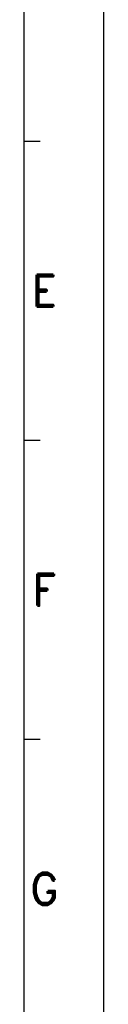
# Model space of a CAD drawing. Header units: inches. Extents: x 2700 to 4592, y -840 to -133.
# Tile 24 of 50: x 3736 to 3751, y -649 to -464. Entities that reach past the tile are written whole.
import ezdxf
from ezdxf.enums import TextEntityAlignment as Align

# ---------------------------------------------------------------- set-up
doc = ezdxf.new("R2010")
doc.units = ezdxf.units.IN
doc.header["$LTSCALE"] = 1.21
doc.header["$MEASUREMENT"] = 0
doc.layers.get('0').update_dxf_attribs({"linetype": 'CONTINUOUS'})
doc.layers.add('PAPER', color=7, linetype='CONTINUOUS')
doc.styles.add('ARIAL', font='arial.ttf')
doc.styles.add('ROMAND', font='romand')

# ---------------------------------------------------------------- blocks, each defined once
blk = doc.blocks.new('A1')
at = {"layer": 'PAPER', "color": 4}
for p, q in [((0, 0), (0, 594)), ((841, 0), (841, 594))]:
    blk.add_line(p, q, dxfattribs=at)
at = {"layer": 'PAPER', "color": 3}
blk.add_line((826, 15), (826, 579), dxfattribs=at)
at = {"layer": 'PAPER', "color": 2}
for p, q in [((826, 353.4), (829, 353.4)), ((826, 297), (829, 297)), ((826, 240.6), (829, 240.6))]:
    blk.add_line(p, q, dxfattribs=at)
at = {"style": 'ARIAL'}
for tag, p, height in [('TITLE', (754.05, 50.95), 8), ('V', (597.3, 37.23), 2.5), ('XXXXXXXXXX', (740.68, 27.01), 6), ('00', (812.75, 22.3), 6), ('--', (579.59, 17.41), 3), ('mm', (606.88, 17.02), 3), ('ADP-XX', (640.78, 17), 3), ('2________2', (733.31, 17.17), 3), ("XX/XX'XX", (787.08, 17.17), 3)]:
    blk.add_attdef(tag, p, '', height=height, dxfattribs=at)
at = {"layer": 'PAPER', "color": 1, "style": 'ROMAND'}
for s, p in [('E', (829.78, 325.17)), ('F', (829.78, 268.77)), ('G', (829.78, 212.37))]:
    blk.add_text(s, height=6, dxfattribs=at).set_placement(p, align=Align.MIDDLE)

msp = doc.modelspace()

# ---------------------------------------------------------------- block references
for p in [(2910.35, -840.05), (3751.35, -840.05)]:
    msp.add_blockref('A1', p)

doc.saveas('drawing.dxf')
